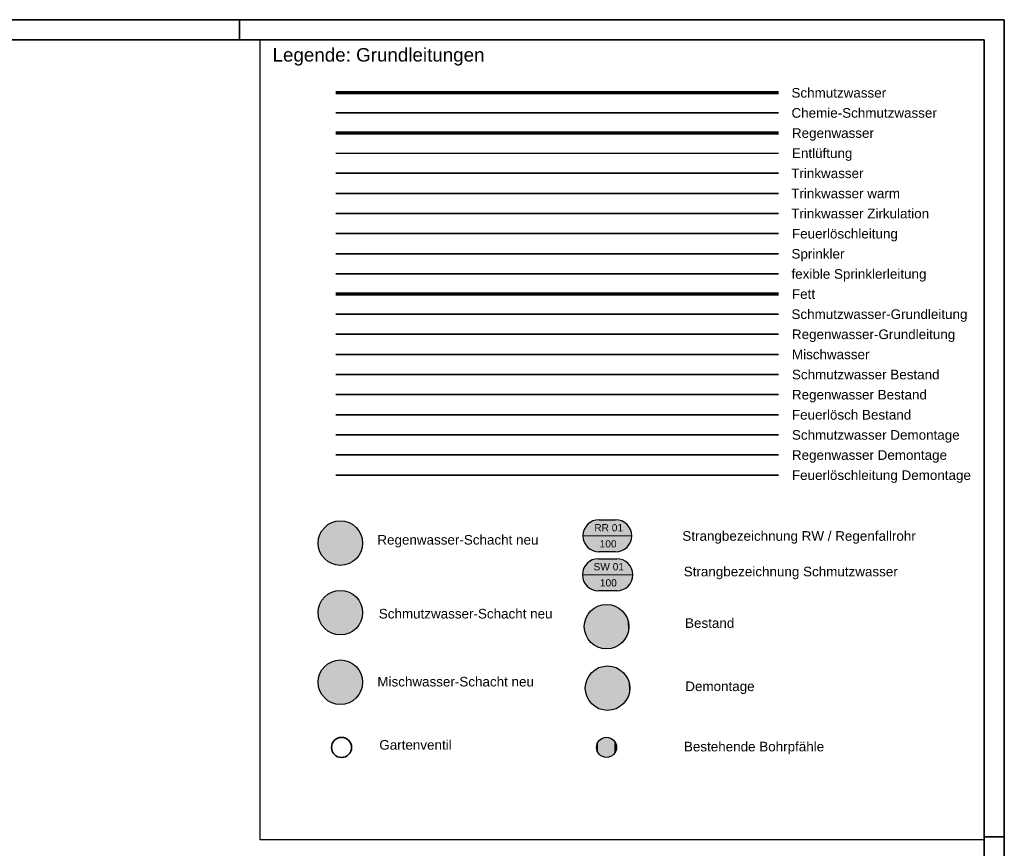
# Model space of a CAD drawing. Extents: x -94 to 1256, y 388 to 888.
# Tile 51 of 51: x 1011 to 1256, y 682 to 888. Entities that reach past the tile are written whole.
import ezdxf
from ezdxf.lldxf.tags import DXFTag

# ---------------------------------------------------------------- set-up
doc = ezdxf.new("R2010")
doc.units = 0
doc.layers.get('0').update_dxf_attribs({"lineweight": 25})
for name, color, linetype, lineweight in [('Rahmen', 7, 'Continuous', 35), ('X_Geometrie', 7, 'Continuous', 25), ('X_Text', 7, 'Continuous', 25)]:
    doc.layers.add(name, color=color, linetype=linetype, lineweight=lineweight)
for name, color, linetype, lineweight, true_color in [('S_Abwasser_Entlueftung', 5, 'Nova_70', 25, 0x0000ff), ('S_Alkalisches_Abwasser', 7, 'Continuous', 35, 0xb2b200), ('S_Chemieabwasser', 7, 'Continuous', 35, 0x7f7f00), ('S_Einrichtung', 7, 'Continuous', 35, 0x9dff9d), ('S_Feuerloescherwasser', 3, 'Feuerloesch', 35, 0x00ff00), ('S_Industrieabwasser-A0T41E6090', 7, 'STRICHPUNKT2', 35, 0xb2b200), ('S_Infiziertes_Abwasser', 7, 'STRICHLINIE2', 35, 0xb2b200), ('S_Kaltwasser', 3, 'Continuous', 35, 0x00ff00), ('S_Mischwasser', 7, 'Continuous', 35, 0x7f7f00), ('S_Rad_verstrahltes_A-A0T41E5Z90', 9, 'Continuous', 35, 0x808080), ('S_Radioaktives_Abwasser', 9, 'STRICHLINIE2', 35, 0x808080), ('S_Regenwasser', 4, 'Continuous', 70, 0x00ffff), ('S_Regenwasser_Grundl-A0T41E5X90', 7, 'Continuous', 35, 0x0080ff), ('S_Saures_Abwasser', 9, 'STRICHPUNKT2', 35, 0x808080), ('S_Schmutzwasser', 5, 'Continuous', 70, 0x0000ff), ('S_Schmutzwasser_Fetthaltig', 7, 'Fett', 70, 0xcc0099), ('S_Schmutzwasser_Grun-A0T41E5Y90', 7, 'Continuous', 35, 0x808040), ('S_Warmwasser', 1, 'STRICHLINIE2', 35, 0xff0000), ('S_Zirkulation-A0T41E5W90', 6, 'ACAD_ISO02W100', 35, 0xff00ff), ('X_Mass', 150, 'Continuous', 25, 0x007fff)]:
    doc.layers.add(name, color=color, linetype=linetype, lineweight=lineweight, true_color=true_color)
doc.styles.get("Standard").update_dxf_attribs({"font": 'arial.ttf'})
tags = doc.linetypes.add('ACAD_ISO02W100', pattern=[15, 12, -3]).pattern_tags.tags
tags[6:7] = [DXFTag(74, 4), DXFTag(75, 0), DXFTag(340, '0'), DXFTag(46, 0.0), DXFTag(50, 0.0), DXFTag(44, 0.0), DXFTag(45, 0.0)]
tags[4:5] = [DXFTag(74, 4), DXFTag(75, 0), DXFTag(340, '0'), DXFTag(46, 0.0), DXFTag(50, 0.0), DXFTag(44, 0.0), DXFTag(45, 0.0)]
tags = doc.linetypes.add('Fett', pattern='A,20,-3.6,0,-3.6,20,-6,["Fett",Standard,S=3.6,R=0,X=-3.6,Y=-1.8],-8,20,-3.6,0,-3.6', length=88.4).pattern_tags.tags
tags[31:32] = [DXFTag(74, 4), DXFTag(75, 0), DXFTag(340, '0'), DXFTag(46, 0.0), DXFTag(50, 0.0), DXFTag(44, 0.0), DXFTag(45, 0.0)]
tags[29:30] = [DXFTag(74, 4), DXFTag(75, 0), DXFTag(340, '0'), DXFTag(46, 0.0), DXFTag(50, 0.0), DXFTag(44, 0.0), DXFTag(45, 0.0)]
tags[27:28] = [DXFTag(74, 4), DXFTag(75, 0), DXFTag(340, '0'), DXFTag(46, 0.0), DXFTag(50, 0.0), DXFTag(44, 0.0), DXFTag(45, 0.0)]
tags[25:26] = [DXFTag(74, 4), DXFTag(75, 0), DXFTag(340, '0'), DXFTag(46, 0.0), DXFTag(50, 0.0), DXFTag(44, 0.0), DXFTag(45, 0.0)]
tags[23:24] = [DXFTag(74, 4), DXFTag(75, 0), DXFTag(340, '0'), DXFTag(46, 0.0), DXFTag(50, 0.0), DXFTag(44, 0.0), DXFTag(45, 0.0)]
tags[12:13] = [DXFTag(74, 4), DXFTag(75, 0), DXFTag(340, '0'), DXFTag(46, 0.0), DXFTag(50, 0.0), DXFTag(44, 0.0), DXFTag(45, 0.0)]
tags[10:11] = [DXFTag(74, 4), DXFTag(75, 0), DXFTag(340, '0'), DXFTag(46, 0.0), DXFTag(50, 0.0), DXFTag(44, 0.0), DXFTag(45, 0.0)]
tags[8:9] = [DXFTag(74, 4), DXFTag(75, 0), DXFTag(340, '0'), DXFTag(46, 0.0), DXFTag(50, 0.0), DXFTag(44, 0.0), DXFTag(45, 0.0)]
tags[6:7] = [DXFTag(74, 4), DXFTag(75, 0), DXFTag(340, '0'), DXFTag(46, 0.0), DXFTag(50, 0.0), DXFTag(44, 0.0), DXFTag(45, 0.0)]
tags[4:5] = [DXFTag(74, 4), DXFTag(75, 0), DXFTag(340, '0'), DXFTag(46, 0.0), DXFTag(50, 0.0), DXFTag(44, 0.0), DXFTag(45, 0.0)]
tags = doc.linetypes.add('Feuerloesch', pattern='A,20,-3.6,5,-3.6,20,-6,["F",Standard,S=3.6,R=0,X=-3.6,Y=-1.8],-1,20,-3.6,5,-3.6', length=91.4).pattern_tags.tags
tags[31:32] = [DXFTag(74, 4), DXFTag(75, 0), DXFTag(340, '0'), DXFTag(46, 0.0), DXFTag(50, 0.0), DXFTag(44, 0.0), DXFTag(45, 0.0)]
tags[29:30] = [DXFTag(74, 4), DXFTag(75, 0), DXFTag(340, '0'), DXFTag(46, 0.0), DXFTag(50, 0.0), DXFTag(44, 0.0), DXFTag(45, 0.0)]
tags[27:28] = [DXFTag(74, 4), DXFTag(75, 0), DXFTag(340, '0'), DXFTag(46, 0.0), DXFTag(50, 0.0), DXFTag(44, 0.0), DXFTag(45, 0.0)]
tags[25:26] = [DXFTag(74, 4), DXFTag(75, 0), DXFTag(340, '0'), DXFTag(46, 0.0), DXFTag(50, 0.0), DXFTag(44, 0.0), DXFTag(45, 0.0)]
tags[23:24] = [DXFTag(74, 4), DXFTag(75, 0), DXFTag(340, '0'), DXFTag(46, 0.0), DXFTag(50, 0.0), DXFTag(44, 0.0), DXFTag(45, 0.0)]
tags[12:13] = [DXFTag(74, 4), DXFTag(75, 0), DXFTag(340, '0'), DXFTag(46, 0.0), DXFTag(50, 0.0), DXFTag(44, 0.0), DXFTag(45, 0.0)]
tags[10:11] = [DXFTag(74, 4), DXFTag(75, 0), DXFTag(340, '0'), DXFTag(46, 0.0), DXFTag(50, 0.0), DXFTag(44, 0.0), DXFTag(45, 0.0)]
tags[8:9] = [DXFTag(74, 4), DXFTag(75, 0), DXFTag(340, '0'), DXFTag(46, 0.0), DXFTag(50, 0.0), DXFTag(44, 0.0), DXFTag(45, 0.0)]
tags[6:7] = [DXFTag(74, 4), DXFTag(75, 0), DXFTag(340, '0'), DXFTag(46, 0.0), DXFTag(50, 0.0), DXFTag(44, 0.0), DXFTag(45, 0.0)]
tags[4:5] = [DXFTag(74, 4), DXFTag(75, 0), DXFTag(340, '0'), DXFTag(46, 0.0), DXFTag(50, 0.0), DXFTag(44, 0.0), DXFTag(45, 0.0)]
tags = doc.linetypes.add('Nova_70', pattern='A,2,[130,ltypeshp.shx,S=1,R=-90,X=0,Y=1],2', length=4).pattern_tags.tags
tags[12:13] = [DXFTag(74, 4), DXFTag(75, 0), DXFTag(340, '0'), DXFTag(46, 0.0), DXFTag(50, 0.0), DXFTag(44, 0.0), DXFTag(45, 0.0)]
tags = doc.linetypes.add('Schlauch', pattern='A,0.002,[130,ltypeshp.shx,S=0.5,R=-11.31,X=0,Y=0.5],-0.002,[130,ltypeshp.shx,S=0.56,R=-45,X=0.498,Y=1.4],-0.002,[130,ltypeshp.shx,S=0.5,R=-78.69,X=1.39,Y=1.9],-0.002,[130,ltypeshp.shx,S=0.5,R=-101.31,X=2.37,Y=1.9],-0.002,[130,ltypeshp.shx,S=0.56,R=-135,X=3.252,Y=1.4],-0.002,[130,ltypeshp.shx,S=1.02,R=-168.69,X=3.856,Y=0],-0.002,[130,ltypeshp.shx,S=0.56,R=-135,X=4.464,Y=-1.4],-0.002,[130,ltypeshp.shx,S=0.5,R=-101.31,X=5.359,Y=-1.9],-0.002,[130,ltypeshp.shx,S=0.5,R=-78.69,X=6.34,Y=-1.9],-0.002,[130,ltypeshp.shx,S=0.56,R=-45,X=7.236,Y=-1.4],-7.96,[130,ltypeshp.shx,S=0.5,R=-11.31,X=-0.2,Y=-0.5],0.002', length=7.982).pattern_tags.tags
tags[92:93] = [DXFTag(74, 4), DXFTag(75, 0), DXFTag(340, '0'), DXFTag(46, 0.0), DXFTag(50, 0.0), DXFTag(44, 0.0), DXFTag(45, 0.0)]
tags = doc.linetypes.add('SONDERLINIE3', pattern=[5, 3.125, -1.875]).pattern_tags.tags
tags[6:7] = [DXFTag(74, 4), DXFTag(75, 0), DXFTag(340, '0'), DXFTag(46, 1.0), DXFTag(50, 0.0), DXFTag(44, 0.0), DXFTag(45, 0.0)]
tags[4:5] = [DXFTag(74, 4), DXFTag(75, 0), DXFTag(340, '0'), DXFTag(46, 1.0), DXFTag(50, 0.0), DXFTag(44, 0.0), DXFTag(45, 0.0)]
tags = doc.linetypes.add('Strich_Punkt_Punkt_grob', pattern=[22, 8, -2, 0, -2, 0, -2, 8]).pattern_tags.tags
tags[16:17] = [DXFTag(74, 4), DXFTag(75, 0), DXFTag(340, '0'), DXFTag(46, 0.0), DXFTag(50, 0.0), DXFTag(44, 0.0), DXFTag(45, 0.0)]
tags[14:15] = [DXFTag(74, 4), DXFTag(75, 0), DXFTag(340, '0'), DXFTag(46, 0.0), DXFTag(50, 0.0), DXFTag(44, 0.0), DXFTag(45, 0.0)]
tags[12:13] = [DXFTag(74, 4), DXFTag(75, 0), DXFTag(340, '0'), DXFTag(46, 0.0), DXFTag(50, 0.0), DXFTag(44, 0.0), DXFTag(45, 0.0)]
tags[10:11] = [DXFTag(74, 4), DXFTag(75, 0), DXFTag(340, '0'), DXFTag(46, 0.0), DXFTag(50, 0.0), DXFTag(44, 0.0), DXFTag(45, 0.0)]
tags[8:9] = [DXFTag(74, 4), DXFTag(75, 0), DXFTag(340, '0'), DXFTag(46, 0.0), DXFTag(50, 0.0), DXFTag(44, 0.0), DXFTag(45, 0.0)]
tags[6:7] = [DXFTag(74, 4), DXFTag(75, 0), DXFTag(340, '0'), DXFTag(46, 0.0), DXFTag(50, 0.0), DXFTag(44, 0.0), DXFTag(45, 0.0)]
tags[4:5] = [DXFTag(74, 4), DXFTag(75, 0), DXFTag(340, '0'), DXFTag(46, 0.0), DXFTag(50, 0.0), DXFTag(44, 0.0), DXFTag(45, 0.0)]
tags = doc.linetypes.add('STRICHLINIE2', pattern=[9.525, 6.35, -3.175]).pattern_tags.tags
tags[6:7] = [DXFTag(74, 4), DXFTag(75, 0), DXFTag(340, '0'), DXFTag(46, 0.0), DXFTag(50, 0.0), DXFTag(44, 0.0), DXFTag(45, 0.0)]
tags[4:5] = [DXFTag(74, 4), DXFTag(75, 0), DXFTag(340, '0'), DXFTag(46, 0.0), DXFTag(50, 0.0), DXFTag(44, 0.0), DXFTag(45, 0.0)]
tags = doc.linetypes.add('STRICHPUNKT2', pattern=[12.7, 6.35, -3.175, 0, -3.175]).pattern_tags.tags
tags[10:11] = [DXFTag(74, 4), DXFTag(75, 0), DXFTag(340, '0'), DXFTag(46, 0.0), DXFTag(50, 0.0), DXFTag(44, 0.0), DXFTag(45, 0.0)]
tags[8:9] = [DXFTag(74, 4), DXFTag(75, 0), DXFTag(340, '0'), DXFTag(46, 0.0), DXFTag(50, 0.0), DXFTag(44, 0.0), DXFTag(45, 0.0)]
tags[6:7] = [DXFTag(74, 4), DXFTag(75, 0), DXFTag(340, '0'), DXFTag(46, 0.0), DXFTag(50, 0.0), DXFTag(44, 0.0), DXFTag(45, 0.0)]
tags[4:5] = [DXFTag(74, 4), DXFTag(75, 0), DXFTag(340, '0'), DXFTag(46, 0.0), DXFTag(50, 0.0), DXFTag(44, 0.0), DXFTag(45, 0.0)]

# ---------------------------------------------------------------- blocks, each defined once
blk = doc.blocks.new('Blockreferenz-A07F5X25WF', base_point=(-94.13, 387.79))
at = {"layer": 'Rahmen', "color": 0, "linetype": 'ByBlock', "ltscale": 0.35}
for p, q in [((1255.87, 887.79), (-94.13, 887.79)), ((1065.87, 887.79), (1065.87, 882.79)), ((1255.87, 387.79), (1255.87, 887.79)), ((1250.87, 882.79), (-74.13, 882.79)), ((1250.87, 392.79), (1250.87, 882.79)), ((1250.87, 684.79), (1255.87, 684.79))]:
    blk.add_line(p, q, dxfattribs=at)
blk = doc.blocks.new('Blockreferenz-A07F5X2BWF', base_point=(1070.87, 684.02))
at = {"layer": 'X_Mass', "linetype": 'ByBlock', "lineweight": -2, "ltscale": 0.005, "true_color": 0xfefefe}
for points in [[(1155.18, 755.55), (1159.3, 755.55), (1160.34, 755.69), (1161.3, 756.09), (1162.13, 756.73), (1162.77, 757.55), (1163.17, 758.52), (1163.3, 759.55), (1163.17, 760.59), (1162.77, 761.55), (1162.13, 762.38), (1161.3, 763.02), (1160.34, 763.42), (1159.3, 763.55), (1155.18, 763.55), (1154.14, 763.42), (1153.18, 763.02), (1152.35, 762.38), (1151.72, 761.55), (1151.32, 760.59), (1151.18, 759.55), (1151.32, 758.52), (1151.72, 757.55), (1152.35, 756.73), (1153.18, 756.09), (1154.14, 755.69)], [(1155.03, 745.86), (1159.57, 745.86), (1160.61, 746), (1161.57, 746.4), (1162.4, 747.04), (1163.04, 747.86), (1163.44, 748.83), (1163.57, 749.86), (1163.44, 750.9), (1163.04, 751.86), (1162.4, 752.69), (1161.57, 753.33), (1160.61, 753.73), (1159.57, 753.86), (1155.03, 753.86), (1154, 753.73), (1153.03, 753.33), (1152.21, 752.69), (1151.57, 751.86), (1151.17, 750.9), (1151.03, 749.86), (1151.17, 748.83), (1151.57, 747.86), (1152.21, 747.04), (1153.03, 746.4), (1154, 746)]]:
    blk.add_hatch(color=7, dxfattribs=at).paths.add_polyline_path(points)
at = {"color": 0, "linetype": 'ByBlock', "lineweight": -2, "ltscale": 0.005}
for centre in [(1090.92, 757.73), (1090.92, 740.45), (1090.92, 723.17)]:
    blk.add_circle(centre, 5.53, dxfattribs=at)
at = {"color": 0, "linetype": 'SONDERLINIE3', "lineweight": -2, "ltscale": 0.005}
for centre, radius in [((1157.04, 736.98), 5.53), ((1157.29, 721.69), 5.53), ((1157.04, 706.98), 2.5)]:
    blk.add_circle(centre, radius, dxfattribs=at)
at = {"color": 5, "linetype": 'ByBlock', "lineweight": -2, "ltscale": 0.005, "true_color": 0x0000fe}
for points in [[(1086.44, 754.43), (1085.99, 760.19), (1086.44, 760.93)], [(1087.01, 753.77), (1086.44, 760.93), (1087.01, 761.59)], [(1086.44, 754.43), (1086.44, 760.93), (1087.01, 753.77)], [(1087.67, 753.21), (1087.01, 761.59), (1087.67, 762.16)], [(1087.01, 753.77), (1087.01, 761.59), (1087.67, 753.21)], [(1088.41, 752.76), (1087.67, 762.16), (1088.41, 762.61)], [(1087.67, 753.21), (1087.67, 762.16), (1088.41, 752.76)], [(1089.21, 752.42), (1088.41, 762.61), (1089.21, 762.94)], [(1088.41, 752.76), (1088.41, 762.61), (1089.21, 752.42)], [(1090.05, 752.22), (1089.21, 762.94), (1090.05, 763.14)], [(1089.21, 752.42), (1089.21, 762.94), (1090.05, 752.22)], [(1090.92, 752.15), (1090.05, 763.14), (1090.92, 763.21)], [(1090.05, 752.22), (1090.05, 763.14), (1090.92, 752.15)], [(1090.92, 752.15), (1090.92, 763.21), (1091.78, 752.22)], [(1091.78, 752.22), (1090.92, 763.21), (1091.78, 763.14)], [(1091.78, 752.22), (1091.78, 763.14), (1092.62, 752.42)], [(1092.62, 752.42), (1091.78, 763.14), (1092.62, 762.94)], [(1092.62, 752.42), (1092.62, 762.94), (1093.43, 752.76)], [(1093.43, 752.76), (1092.62, 762.94), (1093.43, 762.61)], [(1093.43, 752.76), (1093.43, 762.61), (1094.17, 753.21)], [(1094.17, 753.21), (1093.43, 762.61), (1094.17, 762.16)], [(1094.17, 753.21), (1094.17, 762.16), (1094.83, 753.77)], [(1094.83, 753.77), (1094.17, 762.16), (1094.83, 761.59)], [(1094.83, 753.77), (1094.83, 761.59), (1095.39, 754.43)], [(1095.39, 754.43), (1094.83, 761.59), (1095.39, 760.93)], [(1095.39, 754.43), (1095.39, 760.93), (1095.84, 755.17)], [(1095.84, 755.17), (1095.39, 760.93), (1095.84, 760.19)], [(1085.45, 756.82), (1085.39, 757.68), (1085.45, 758.55)], [(1085.66, 755.97), (1085.45, 758.55), (1085.66, 759.39)], [(1085.45, 756.82), (1085.45, 758.55), (1085.66, 755.97)], [(1085.99, 755.17), (1085.66, 759.39), (1085.99, 760.19)], [(1085.66, 755.97), (1085.66, 759.39), (1085.99, 755.17)], [(1085.99, 755.17), (1085.99, 760.19), (1086.44, 754.43)], [(1095.84, 755.17), (1095.84, 760.19), (1096.17, 755.97)], [(1096.17, 755.97), (1095.84, 760.19), (1096.17, 759.39)], [(1096.17, 755.97), (1096.17, 759.39), (1096.38, 756.82)], [(1096.38, 756.82), (1096.17, 759.39), (1096.38, 758.55)], [(1096.38, 756.82), (1096.38, 758.55), (1096.45, 757.68)]]:
    blk.add_solid(points, dxfattribs=at)
at = {"color": 45, "linetype": 'ByBlock', "lineweight": -2, "ltscale": 0.005, "true_color": 0x99854c}
for points in [[(1087.01, 736.49), (1086.44, 743.65), (1087.01, 744.31)], [(1087.67, 735.93), (1087.01, 744.31), (1087.67, 744.88)], [(1087.01, 736.49), (1087.01, 744.31), (1087.67, 735.93)], [(1088.41, 735.48), (1087.67, 744.88), (1088.41, 745.33)], [(1087.67, 735.93), (1087.67, 744.88), (1088.41, 735.48)], [(1089.21, 735.14), (1088.41, 745.33), (1089.21, 745.66)], [(1088.41, 735.48), (1088.41, 745.33), (1089.21, 735.14)], [(1090.05, 734.94), (1089.21, 745.66), (1090.05, 745.86)], [(1089.21, 735.14), (1089.21, 745.66), (1090.05, 734.94)], [(1090.92, 734.87), (1090.05, 745.86), (1090.92, 745.93)], [(1090.05, 734.94), (1090.05, 745.86), (1090.92, 734.87)], [(1090.92, 734.87), (1090.92, 745.93), (1091.78, 734.94)], [(1091.78, 734.94), (1090.92, 745.93), (1091.78, 745.86)], [(1091.78, 734.94), (1091.78, 745.86), (1092.62, 735.14)], [(1092.62, 735.14), (1091.78, 745.86), (1092.62, 745.66)], [(1092.62, 735.14), (1092.62, 745.66), (1093.43, 735.48)], [(1093.43, 735.48), (1092.62, 745.66), (1093.43, 745.33)], [(1093.43, 735.48), (1093.43, 745.33), (1094.17, 735.93)], [(1094.17, 735.93), (1093.43, 745.33), (1094.17, 744.88)], [(1094.17, 735.93), (1094.17, 744.88), (1094.83, 736.49)], [(1094.83, 736.49), (1094.17, 744.88), (1094.83, 744.31)], [(1094.83, 736.49), (1094.83, 744.31), (1095.39, 737.15)], [(1095.39, 737.15), (1094.83, 744.31), (1095.39, 743.65)], [(1085.45, 739.54), (1085.39, 740.4), (1085.45, 741.27)], [(1085.66, 738.69), (1085.45, 741.27), (1085.66, 742.11)], [(1085.45, 739.54), (1085.45, 741.27), (1085.66, 738.69)], [(1085.99, 737.89), (1085.66, 742.11), (1085.99, 742.91)], [(1085.66, 738.69), (1085.66, 742.11), (1085.99, 737.89)], [(1086.44, 737.15), (1085.99, 742.91), (1086.44, 743.65)], [(1085.99, 737.89), (1085.99, 742.91), (1086.44, 737.15)], [(1086.44, 737.15), (1086.44, 743.65), (1087.01, 736.49)], [(1095.39, 737.15), (1095.39, 743.65), (1095.84, 737.89)], [(1095.84, 737.89), (1095.39, 743.65), (1095.84, 742.91)], [(1095.84, 737.89), (1095.84, 742.91), (1096.17, 738.69)], [(1096.17, 738.69), (1095.84, 742.91), (1096.17, 742.11)], [(1096.17, 738.69), (1096.17, 742.11), (1096.38, 739.54)], [(1096.38, 739.54), (1096.17, 742.11), (1096.38, 741.27)], [(1096.38, 739.54), (1096.38, 741.27), (1096.45, 740.4)]]:
    blk.add_solid(points, dxfattribs=at)
at = {"color": 253, "linetype": 'ByBlock', "lineweight": -2, "ltscale": 0.005, "true_color": 0xadadad}
for points in [[(1153.72, 732.46), (1153.06, 740.84), (1153.72, 741.41)], [(1154.46, 732.01), (1153.72, 741.41), (1154.46, 741.86)], [(1153.72, 732.46), (1153.72, 741.41), (1154.46, 732.01)], [(1155.26, 731.67), (1154.46, 741.86), (1155.26, 742.19)], [(1154.46, 732.01), (1154.46, 741.86), (1155.26, 731.67)], [(1156.11, 731.47), (1155.26, 742.19), (1156.11, 742.39)], [(1155.26, 731.67), (1155.26, 742.19), (1156.11, 731.47)], [(1156.97, 731.4), (1156.11, 742.39), (1156.97, 742.46)], [(1156.11, 731.47), (1156.11, 742.39), (1156.97, 731.4)], [(1156.97, 731.4), (1156.97, 742.46), (1157.84, 731.47)], [(1157.84, 731.47), (1156.97, 742.46), (1157.84, 742.39)], [(1157.84, 731.47), (1157.84, 742.39), (1158.68, 731.67)], [(1158.68, 731.67), (1157.84, 742.39), (1158.68, 742.19)], [(1158.68, 731.67), (1158.68, 742.19), (1159.48, 732.01)], [(1159.48, 732.01), (1158.68, 742.19), (1159.48, 741.86)], [(1159.48, 732.01), (1159.48, 741.86), (1160.22, 732.46)], [(1160.22, 732.46), (1159.48, 741.86), (1160.22, 741.41)], [(1160.22, 732.46), (1160.22, 741.41), (1160.88, 733.02)], [(1160.88, 733.02), (1160.22, 741.41), (1160.88, 740.84)], [(1152.05, 734.42), (1151.71, 738.64), (1152.05, 739.44)], [(1152.5, 733.68), (1152.05, 739.44), (1152.5, 740.18)], [(1152.05, 734.42), (1152.05, 739.44), (1152.5, 733.68)], [(1153.06, 733.02), (1152.5, 740.18), (1153.06, 740.84)], [(1152.5, 733.68), (1152.5, 740.18), (1153.06, 733.02)], [(1153.06, 733.02), (1153.06, 740.84), (1153.72, 732.46)], [(1160.88, 733.02), (1160.88, 740.84), (1161.45, 733.68)], [(1161.45, 733.68), (1160.88, 740.84), (1161.45, 740.18)], [(1161.45, 733.68), (1161.45, 740.18), (1161.9, 734.42)], [(1161.9, 734.42), (1161.45, 740.18), (1161.9, 739.44)], [(1161.9, 734.42), (1161.9, 739.44), (1162.23, 735.22)], [(1162.23, 735.22), (1161.9, 739.44), (1162.23, 738.64)], [(1151.51, 736.07), (1151.44, 736.93), (1151.51, 737.8)], [(1151.71, 735.22), (1151.51, 737.8), (1151.71, 738.64)], [(1151.51, 736.07), (1151.51, 737.8), (1151.71, 735.22)], [(1151.71, 735.22), (1151.71, 738.64), (1152.05, 734.42)], [(1162.23, 735.22), (1162.23, 738.64), (1162.43, 736.07)], [(1162.43, 736.07), (1162.23, 738.64), (1162.43, 737.8)], [(1162.43, 736.07), (1162.43, 737.8), (1162.5, 736.93)]]:
    blk.add_solid(points, dxfattribs=at)
at = {"color": 6, "linetype": 'SONDERLINIE3', "lineweight": -2, "ltscale": 0.05, "true_color": 0xfe00fe}
for points in [[(1087.01, 719.21), (1086.44, 726.37), (1087.01, 727.03)], [(1087.67, 718.65), (1087.01, 727.03), (1087.67, 727.6)], [(1087.01, 719.21), (1087.01, 727.03), (1087.67, 718.65)], [(1088.41, 718.2), (1087.67, 727.6), (1088.41, 728.05)], [(1087.67, 718.65), (1087.67, 727.6), (1088.41, 718.2)], [(1089.21, 717.86), (1088.41, 728.05), (1089.21, 728.38)], [(1088.41, 718.2), (1088.41, 728.05), (1089.21, 717.86)], [(1090.05, 717.66), (1089.21, 728.38), (1090.05, 728.58)], [(1089.21, 717.86), (1089.21, 728.38), (1090.05, 717.66)], [(1090.92, 717.59), (1090.05, 728.58), (1090.92, 728.65)], [(1090.05, 717.66), (1090.05, 728.58), (1090.92, 717.59)], [(1090.92, 717.59), (1090.92, 728.65), (1091.78, 717.66)], [(1091.78, 717.66), (1090.92, 728.65), (1091.78, 728.58)], [(1091.78, 717.66), (1091.78, 728.58), (1092.62, 717.86)], [(1092.62, 717.86), (1091.78, 728.58), (1092.62, 728.38)], [(1092.62, 717.86), (1092.62, 728.38), (1093.43, 718.2)], [(1093.43, 718.2), (1092.62, 728.38), (1093.43, 728.05)], [(1093.43, 718.2), (1093.43, 728.05), (1094.17, 718.65)], [(1094.17, 718.65), (1093.43, 728.05), (1094.17, 727.6)], [(1094.17, 718.65), (1094.17, 727.6), (1094.83, 719.21)], [(1094.83, 719.21), (1094.17, 727.6), (1094.83, 727.03)], [(1094.83, 719.21), (1094.83, 727.03), (1095.39, 719.87)], [(1095.39, 719.87), (1094.83, 727.03), (1095.39, 726.37)], [(1085.66, 721.41), (1085.45, 723.99), (1085.66, 724.83)], [(1085.99, 720.61), (1085.66, 724.83), (1085.99, 725.63)], [(1085.66, 721.41), (1085.66, 724.83), (1085.99, 720.61)], [(1086.44, 719.87), (1085.99, 725.63), (1086.44, 726.37)], [(1085.99, 720.61), (1085.99, 725.63), (1086.44, 719.87)], [(1086.44, 719.87), (1086.44, 726.37), (1087.01, 719.21)], [(1095.39, 719.87), (1095.39, 726.37), (1095.84, 720.61)], [(1095.84, 720.61), (1095.39, 726.37), (1095.84, 725.63)], [(1095.84, 720.61), (1095.84, 725.63), (1096.17, 721.41)], [(1096.17, 721.41), (1095.84, 725.63), (1096.17, 724.83)], [(1096.17, 721.41), (1096.17, 724.83), (1096.38, 722.26)], [(1096.38, 722.26), (1096.17, 724.83), (1096.38, 723.99)], [(1085.45, 722.26), (1085.39, 723.12), (1085.45, 723.99)], [(1085.45, 722.26), (1085.45, 723.99), (1085.66, 721.41)], [(1096.38, 722.26), (1096.38, 723.99), (1096.45, 723.12)]]:
    blk.add_solid(points, dxfattribs=at)
at = {"color": 240, "linetype": 'ByBlock', "lineweight": -2, "ltscale": 0.005, "true_color": 0xff003f}
for points in [[(1154.71, 716.72), (1153.97, 726.12), (1154.71, 726.57)], [(1155.52, 716.39), (1154.71, 726.57), (1155.52, 726.91)], [(1154.71, 716.72), (1154.71, 726.57), (1155.52, 716.39)], [(1156.36, 716.19), (1155.52, 726.91), (1156.36, 727.11)], [(1155.52, 716.39), (1155.52, 726.91), (1156.36, 716.19)], [(1157.22, 716.12), (1156.36, 727.11), (1157.22, 727.18)], [(1156.36, 716.19), (1156.36, 727.11), (1157.22, 716.12)], [(1157.22, 716.12), (1157.22, 727.18), (1158.09, 716.19)], [(1158.09, 716.19), (1157.22, 727.18), (1158.09, 727.11)], [(1158.09, 716.19), (1158.09, 727.11), (1158.93, 716.39)], [(1158.93, 716.39), (1158.09, 727.11), (1158.93, 726.91)], [(1158.93, 716.39), (1158.93, 726.91), (1159.73, 716.72)], [(1159.73, 716.72), (1158.93, 726.91), (1159.73, 726.57)], [(1159.73, 716.72), (1159.73, 726.57), (1160.47, 717.17)], [(1160.47, 717.17), (1159.73, 726.57), (1160.47, 726.12)], [(1152.3, 719.14), (1151.97, 723.36), (1152.3, 724.16)], [(1152.75, 718.4), (1152.3, 724.16), (1152.75, 724.9)], [(1152.3, 719.14), (1152.3, 724.16), (1152.75, 718.4)], [(1153.31, 717.74), (1152.75, 724.9), (1153.31, 725.56)], [(1152.75, 718.4), (1152.75, 724.9), (1153.31, 717.74)], [(1153.97, 717.17), (1153.31, 725.56), (1153.97, 726.12)], [(1153.31, 717.74), (1153.31, 725.56), (1153.97, 717.17)], [(1153.97, 717.17), (1153.97, 726.12), (1154.71, 716.72)], [(1160.47, 717.17), (1160.47, 726.12), (1161.13, 717.74)], [(1161.13, 717.74), (1160.47, 726.12), (1161.13, 725.56)], [(1161.13, 717.74), (1161.13, 725.56), (1161.7, 718.4)], [(1161.7, 718.4), (1161.13, 725.56), (1161.7, 724.9)], [(1161.7, 718.4), (1161.7, 724.9), (1162.15, 719.14)], [(1162.15, 719.14), (1161.7, 724.9), (1162.15, 724.16)], [(1162.15, 719.14), (1162.15, 724.16), (1162.48, 719.94)], [(1162.48, 719.94), (1162.15, 724.16), (1162.48, 723.36)], [(1151.76, 720.78), (1151.69, 721.65), (1151.76, 722.51)], [(1151.97, 719.94), (1151.76, 722.51), (1151.97, 723.36)], [(1151.76, 720.78), (1151.76, 722.51), (1151.97, 719.94)], [(1151.97, 719.94), (1151.97, 723.36), (1152.3, 719.14)], [(1162.48, 719.94), (1162.48, 723.36), (1162.69, 720.78)], [(1162.69, 720.78), (1162.48, 723.36), (1162.69, 722.51)], [(1162.69, 720.78), (1162.69, 722.51), (1162.75, 721.65)]]:
    blk.add_solid(points, dxfattribs=at)
at = {"color": 0, "linetype": 'ByBlock', "lineweight": -2, "ltscale": 0.005}
for points in [[(1156.97, 704.44), (1156.58, 709.41), (1156.97, 709.44)], [(1156.97, 704.44), (1156.97, 709.44), (1157.36, 704.47)], [(1157.36, 704.47), (1156.97, 709.44), (1157.36, 709.41)], [(1154.5, 706.55), (1154.47, 706.94), (1154.5, 707.33)], [(1154.6, 706.16), (1154.5, 707.33), (1154.6, 707.71)], [(1154.5, 706.55), (1154.5, 707.33), (1154.6, 706.16)], [(1154.75, 705.8), (1154.6, 707.71), (1154.75, 708.07)], [(1154.6, 706.16), (1154.6, 707.71), (1154.75, 705.8)], [(1154.95, 705.47), (1154.75, 708.07), (1154.95, 708.41)], [(1154.75, 705.8), (1154.75, 708.07), (1154.95, 705.47)], [(1155.21, 705.17), (1154.95, 708.41), (1155.21, 708.7)], [(1154.95, 705.47), (1154.95, 708.41), (1155.21, 705.17)], [(1155.5, 704.91), (1155.21, 708.7), (1155.5, 708.96)], [(1155.21, 705.17), (1155.21, 708.7), (1155.5, 704.91)], [(1155.84, 704.71), (1155.5, 708.96), (1155.84, 709.16)], [(1155.5, 704.91), (1155.5, 708.96), (1155.84, 704.71)], [(1156.2, 704.56), (1155.84, 709.16), (1156.2, 709.31)], [(1155.84, 704.71), (1155.84, 709.16), (1156.2, 704.56)], [(1156.58, 704.47), (1156.2, 709.31), (1156.58, 709.41)], [(1156.2, 704.56), (1156.2, 709.31), (1156.58, 704.47)], [(1156.58, 704.47), (1156.58, 709.41), (1156.97, 704.44)], [(1157.36, 704.47), (1157.36, 709.41), (1157.75, 704.56)], [(1157.75, 704.56), (1157.36, 709.41), (1157.75, 709.31)], [(1157.75, 704.56), (1157.75, 709.31), (1158.11, 704.71)], [(1158.11, 704.71), (1157.75, 709.31), (1158.11, 709.16)], [(1158.11, 704.71), (1158.11, 709.16), (1158.44, 704.91)], [(1158.44, 704.91), (1158.11, 709.16), (1158.44, 708.96)], [(1158.44, 704.91), (1158.44, 708.96), (1158.74, 705.17)], [(1158.74, 705.17), (1158.44, 708.96), (1158.74, 708.7)], [(1158.74, 705.17), (1158.74, 708.7), (1159, 705.47)], [(1159, 705.47), (1158.74, 708.7), (1159, 708.41)], [(1159, 705.47), (1159, 708.41), (1159.2, 705.8)], [(1159.2, 705.8), (1159, 708.41), (1159.2, 708.07)], [(1159.2, 705.8), (1159.2, 708.07), (1159.35, 706.16)], [(1159.35, 706.16), (1159.2, 708.07), (1159.35, 707.71)], [(1159.35, 706.16), (1159.35, 707.71), (1159.44, 706.55)], [(1159.44, 706.55), (1159.35, 707.71), (1159.44, 707.33)], [(1159.44, 706.55), (1159.44, 707.33), (1159.47, 706.94)]]:
    blk.add_solid(points, dxfattribs=at)
at = {"layer": 'S_Abwasser_Entlueftung', "linetype": 'Nova_70', "lineweight": -2, "ltscale": 0.005}
blk.add_line((1089.78, 854.63), (1199.76, 854.63), dxfattribs=at)
at = {"layer": 'S_Alkalisches_Abwasser', "linetype": 'ByBlock', "ltscale": 0.007}
blk.add_line((1199.76, 784.63), (1089.78, 784.63), dxfattribs=at)
at = {"layer": 'S_Chemieabwasser', "linetype": 'ByBlock', "ltscale": 0.007}
blk.add_line((1199.76, 864.63), (1089.78, 864.63), dxfattribs=at)
at = {"layer": 'S_Einrichtung', "linetype": 'ByBlock', "ltscale": 0.007}
blk.add_circle((1091.2, 706.97), 2.5, dxfattribs=at)
at = {"layer": 'S_Feuerloescherwasser', "linetype": 'Feuerloesch', "ltscale": 0.007}
blk.add_line((1089.78, 834.63), (1199.76, 834.63), dxfattribs=at)
at = {"layer": 'S_Industrieabwasser-A0T41E6090', "linetype": 'STRICHPUNKT2', "ltscale": 0.007}
blk.add_line((1199.76, 774.63), (1089.78, 774.63), dxfattribs=at)
at = {"layer": 'S_Infiziertes_Abwasser', "linetype": 'STRICHLINIE2', "ltscale": 0.007}
blk.add_line((1199.76, 779.63), (1089.78, 779.63), dxfattribs=at)
at = {"layer": 'S_Kaltwasser', "linetype": 'ByBlock', "ltscale": 0.007}
blk.add_line((1199.76, 849.63), (1089.78, 849.63), dxfattribs=at)
at = {"layer": 'S_Kaltwasser', "linetype": 'Strich_Punkt_Punkt_grob', "ltscale": 0.007}
blk.add_line((1199.76, 829.63), (1089.78, 829.63), dxfattribs=at)
at = {"layer": 'S_Kaltwasser', "linetype": 'Schlauch', "ltscale": 0.007}
blk.add_line((1199.76, 824.63), (1089.78, 824.63), dxfattribs=at)
at = {"layer": 'S_Mischwasser', "linetype": 'ByBlock', "ltscale": 0.007}
blk.add_line((1199.76, 804.63), (1089.78, 804.63), dxfattribs=at)
at = {"layer": 'S_Rad_verstrahltes_A-A0T41E5Z90', "linetype": 'ByBlock', "ltscale": 0.007}
blk.add_line((1199.76, 799.63), (1089.78, 799.63), dxfattribs=at)
at = {"layer": 'S_Radioaktives_Abwasser', "linetype": 'STRICHLINIE2', "ltscale": 0.007}
blk.add_line((1199.76, 794.63), (1089.78, 794.63), dxfattribs=at)
at = {"layer": 'S_Regenwasser', "linetype": 'ByBlock', "ltscale": 0.014}
blk.add_line((1199.76, 859.63), (1089.78, 859.63), dxfattribs=at)
at = {"layer": 'S_Regenwasser_Grundl-A0T41E5X90', "linetype": 'ByBlock', "ltscale": 0.007}
blk.add_line((1199.76, 809.63), (1089.78, 809.63), dxfattribs=at)
at = {"layer": 'S_Saures_Abwasser', "linetype": 'STRICHPUNKT2', "ltscale": 0.007}
blk.add_line((1089.78, 789.63), (1199.76, 789.63), dxfattribs=at)
at = {"layer": 'S_Schmutzwasser', "linetype": 'ByBlock', "ltscale": 0.014}
blk.add_line((1199.76, 869.63), (1089.78, 869.63), dxfattribs=at)
at = {"layer": 'S_Schmutzwasser_Fetthaltig', "linetype": 'Fett', "ltscale": 0.014}
blk.add_line((1089.78, 819.63), (1199.76, 819.63), dxfattribs=at)
at = {"layer": 'S_Schmutzwasser_Grun-A0T41E5Y90', "linetype": 'ByBlock', "ltscale": 0.007}
blk.add_line((1199.76, 814.63), (1089.78, 814.63), dxfattribs=at)
at = {"layer": 'S_Warmwasser', "linetype": 'STRICHLINIE2', "ltscale": 0.007}
blk.add_line((1199.76, 844.63), (1089.78, 844.63), dxfattribs=at)
at = {"layer": 'S_Zirkulation-A0T41E5W90', "linetype": 'ACAD_ISO02W100', "ltscale": 0.007}
blk.add_line((1199.76, 839.63), (1089.78, 839.63), dxfattribs=at)
at = {"layer": 'X_Geometrie', "color": 0, "linetype": 'ByBlock', "lineweight": -2, "ltscale": 0.005}
for p, q in [((1070.87, 882.79), (1070.87, 684.02)), ((1250.87, 882.79), (1070.87, 882.79)), ((1250.87, 882.79), (1250.87, 684.02)), ((1250.87, 684.02), (1070.87, 684.02))]:
    blk.add_line(p, q, dxfattribs=at)
at = {"layer": 'X_Mass', "lineweight": -2}
for p, q in [((1155.18, 763.55), (1159.3, 763.55)), ((1155.03, 753.86), (1159.57, 753.86)), ((1159.3, 755.55), (1155.18, 755.55)), ((1159.57, 745.86), (1155.03, 745.86))]:
    blk.add_line(p, q, dxfattribs=at)
at = {"layer": 'X_Mass', "lineweight": 18}
for p, q in [((1151.18, 759.55), (1163.3, 759.55)), ((1151.03, 749.86), (1163.57, 749.86))]:
    blk.add_line(p, q, dxfattribs=at)
at = {"layer": 'X_Mass', "lineweight": -2}
for centre, major_axis in [((1155.18, 759.55), (0, 4)), ((1159.3, 759.55), (4, 0)), ((1155.18, 759.55), (-4, 0)), ((1159.3, 759.55), (0, -4)), ((1155.03, 749.86), (0, 4)), ((1159.57, 749.86), (4, 0)), ((1155.03, 749.86), (-4, 0)), ((1159.57, 749.86), (0, -4))]:
    blk.add_ellipse(centre, major_axis=major_axis, ratio=1, start_param=0, end_param=1.570796, dxfattribs=at)
at = {"color": 0, "linetype": 'ByBlock', "lineweight": -2, "ltscale": 0.005, "attachment_point": 1}
for s, insert, char_height in [('{\\fArial;Legende: Grundleitungen}', (1074.06, 880.72), 3.3407), ('{\\fArial;Schmutzwasser}', (1202.99, 870.81), 2.3862), ('{\\fArial;Chemie-Schmutzwasser}', (1202.99, 865.81), 2.3862), ('{\\fArial;Regenwasser}', (1203.1, 860.81), 2.3862), ('{\\fArial;Entlüftung}', (1203.11, 855.81), 2.3862), ('{\\fArial;Trinkwasser}', (1202.92, 850.81), 2.3862), ('{\\fArial;Trinkwasser warm}', (1202.92, 845.81), 2.3862), ('{\\fArial;Trinkwasser Zirkulation}', (1202.92, 840.81), 2.3862), ('{\\fArial;Feuerlöschleitung}', (1203.11, 835.81), 2.3862), ('{\\fArial;Sprinkler}', (1202.99, 830.81), 2.3862), ('{\\fArial;fexible Sprinklerleitung}', (1202.99, 825.81), 2.3862), ('{\\fArial;Fett}', (1203.11, 820.81), 2.3862), ('{\\fArial;Schmutzwasser-Grundleitung}', (1202.99, 815.81), 2.3862), ('{\\fArial;Regenwasser-Grundleitung}', (1203.1, 810.81), 2.3862), ('{\\fArial;Mischwasser}', (1203.1, 805.81), 2.3862), ('{\\fArial;Schmutzwasser Bestand}', (1203.1, 800.81), 2.3862), ('{\\fArial;Regenwasser Bestand}', (1203.1, 795.81), 2.3862), ('{\\fArial;Feuerlösch Bestand}', (1203.1, 790.81), 2.3862), ('{\\fArial;Schmutzwasser Demontage}', (1203.1, 785.81), 2.3862), ('{\\fArial;Regenwasser Demontage}', (1203.1, 780.81), 2.3862), ('{\\fArial;Feuerlöschleitung Demontage}', (1203.1, 775.81), 2.3862), ('{\\fArial;Strangbezeichnung RW / Regenfallrohr}', (1175.88, 760.7), 2.3862), ('{\\fArial;Regenwasser-Schacht neu}', (1100.1, 759.75), 2.3862), ('{\\fArial;Strangbezeichnung Schmutzwasser}', (1176.22, 751.86), 2.3862), ('{\\fArial;Schmutzwasser-Schacht neu}', (1100.46, 741.39), 2.3862), ('{\\fArial;Bestand}', (1176.55, 739.06), 2.3862), ('{\\fArial;Mischwasser-Schacht neu}', (1100.1, 724.5), 2.3862), ('{\\fArial;Demontage}', (1176.6, 723.35), 2.3862), ('{\\fArial;Gartenventil}', (1100.59, 708.79), 2.3862), ('{\\fArial;Bestehende Bohrpfähle}', (1176.27, 708.37), 2.3862)]:
    blk.add_mtext(s, dxfattribs=dict(at, insert=insert, char_height=char_height))
at = {"layer": 'X_Mass', "linetype": 'ByBlock', "lineweight": -2, "ltscale": 0.005, "char_height": 1.8, "attachment_point": 1}
for s, insert in [('{\\fArial;RR 01}', (1154.01, 762.45)), ('{\\fArial;100}', (1155.34, 758.45)), ('{\\fArial;SW 01}', (1153.82, 752.76)), ('{\\fArial;100}', (1155.4, 748.76))]:
    blk.add_mtext(s, dxfattribs=dict(at, insert=insert))

msp = doc.modelspace()

# ---------------------------------------------------------------- linework, layer by layer
at = {"layer": 'X_Geometrie', "ltscale": 0.25}
for p, q in [((1250.87, 392.79), (1250.87, 782.32)), ((1250.87, 762.79), (1250.87, 760.79))]:
    msp.add_line(p, q, dxfattribs=at)

# ---------------------------------------------------------------- block references
at = {"ltscale": 0.25}
msp.add_blockref('Blockreferenz-A07F5X25WF', (-94.13, 387.79), dxfattribs=at)
at = {"layer": 'X_Text', "ltscale": 0.005}
msp.add_blockref('Blockreferenz-A07F5X2BWF', (1070.87, 684.02), dxfattribs=at)

doc.saveas('drawing.dxf')
